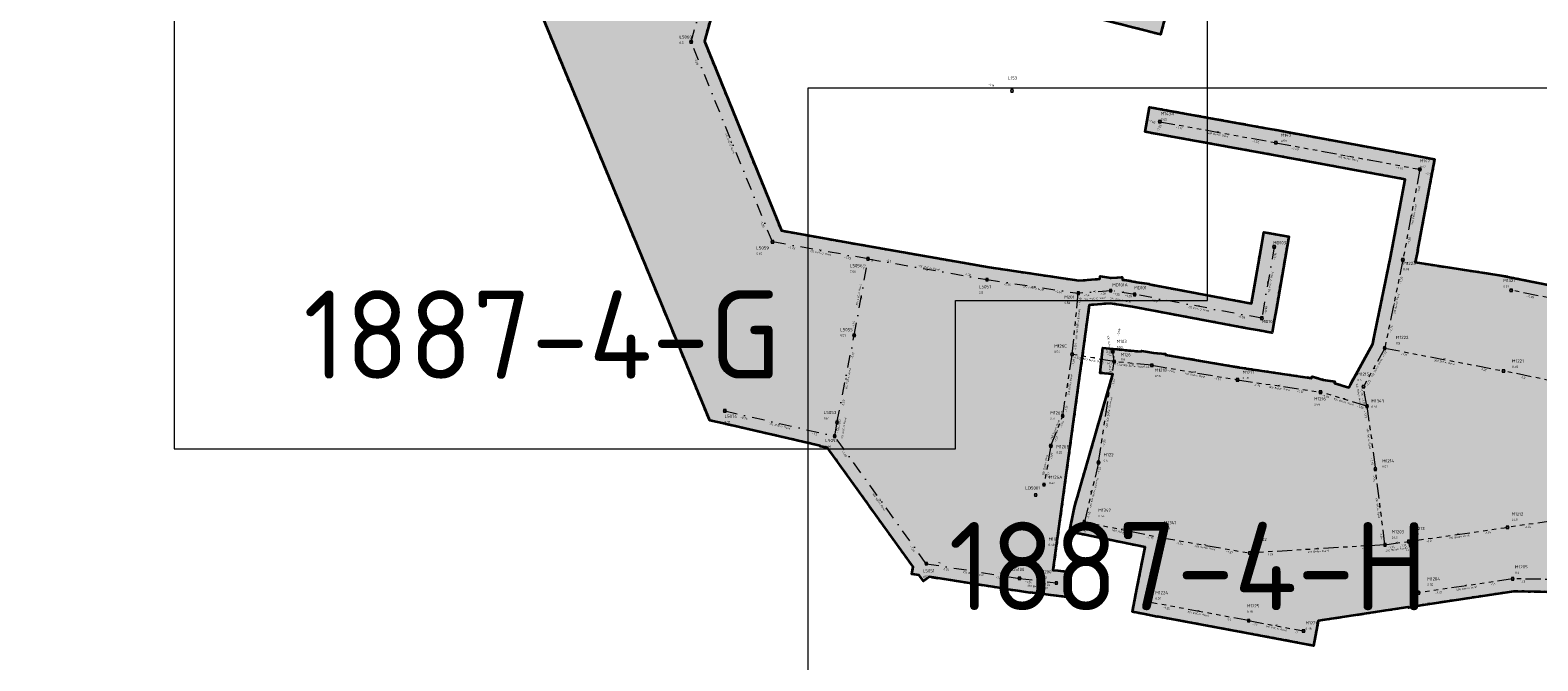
# Model space of a CAD drawing. Header units: metres. Extents: x 149823 to 166170, y 460676 to 475536.
# Tile 9 of 30: x 153518 to 154116, y 471486 to 471736. Entities that reach past the tile are written whole.
import ezdxf
from ezdxf.enums import TextEntityAlignment as Align

# ---------------------------------------------------------------- set-up
doc = ezdxf.new("R2010")
doc.units = ezdxf.units.M
for name, pattern in [('AL-TEKENBLADGRENS-SO', [11.5, 2.5, -1.5, 1, -1.5, 1, -1.5, 2.5]), ('RI-DWA-SO', [11, 5, -3, 0, -3]), ('RI-GWA-SO', [18.45, 6, -1.8, 1.75, -1.8, 1.75, -1.8, 1.75, -1.8])]:
    doc.linetypes.add(name, pattern=pattern)
doc.layers.add('2025 hatch', color=41, linetype='Continuous')
for name, color, linetype, lineweight in [('B-OI-RI-DWA-G', 38, 'RI-DWA-SO', 18), ('B-OI-RI-DWA-T30', 38, 'Continuous', 35), ('B-OI-RI-DWA_BOB-T35', 38, 'Continuous', 35), ('B-OI-RI-DWA_PUTDEKSELNIVEAU-T35', 38, 'Continuous', 35), ('B-OI-RI-DWA_PUTNUMMER-T50', 38, 'Continuous', 50), ('B-OI-RI-DWA_RIOOLPUT-S-250', 38, 'Continuous', 18), ('B-OI-RI-GWA-G', 12, 'RI-GWA-SO', 18), ('B-OI-RI-GWA-T30', 12, 'Continuous', 35), ('B-OI-RI-GWA_BOB-T35', 12, 'Continuous', 35), ('B-OI-RI-GWA_PUTDEKSELNIVEAU-T35', 12, 'Continuous', 35), ('B-OI-RI-GWA_PUTNUMMER-T50', 12, 'Continuous', 50), ('B-OI-RI-GWA_RIOOLPUT-S-250', 12, 'Continuous', 18), ('B-OI-RI-OVERIG_STROMINGSRICHTING-T70', 7, 'Continuous', 70), ('N-WE-RI-GRENS_WERK-G', 11, 'XX-WERKGRENS 1', 35), ('X-XX-AL-TEKENBLAD-T35', 2, 'Continuous', 35), ('X-XX-AL-TEKENBLAD_KADER-O', 7, 'Continuous', 18), ('X-XX-AL-TEKENBLADGRENS-CONTOUR_2025', 41, 'AL-TEKENBLADGRENS-SO', 35)]:
    doc.layers.add(name, color=color, linetype=linetype, lineweight=lineweight)
doc.styles.add('NLCS-ISO', font='NLCS-ISO.ttf')
doc.styles.add('NLCS-ISO-M10000-T35', font='NLCS-ISO.ttf', dxfattribs={"height": 35})
doc.styles.add('NLCS-ISO-M250-T30', font='NLCS-ISO.ttf', dxfattribs={"height": 0.75})
doc.styles.add('NLCS-ISO-M250-T35', font='NLCS-ISO.ttf', dxfattribs={"height": 0.875})
doc.styles.add('NLCS-ISO-M250-T50', font='NLCS-ISO.ttf', dxfattribs={"height": 1.25})
doc.styles.add('NLCS-ISO-M250-T70', font='NLCS-ISO.ttf', dxfattribs={"height": 1.75})
doc.linetypes.add('XX-WERKGRENS 1', pattern='A,0,[137,NLCS.SHX,S=0.05,R=0,X=-0.55,Y=-0.675],-3', length=3)

# ---------------------------------------------------------------- blocks, each defined once
blk = doc.blocks.new('SRI-PUT_INSPECTIE-SO')
at = {"flags": 128}
blk.add_lwpolyline([(-2, -2), (2, -2), (2, 2), (-2, 2)], close=True, dxfattribs=at)
blk.add_circle((0, 0), 2)
at = {"style": 'NLCS-ISO'}
blk.add_text('I', height=2.5, dxfattribs=at).set_placement((0, 0), align=Align.MIDDLE_CENTER)

msp = doc.modelspace()

# ---------------------------------------------------------------- hatches: boundary and pattern name
at = {"layer": '2025 hatch', "transparency": 33554559}
h = msp.add_hatch(color=256, dxfattribs=at)
h.dxf.hatch_style = 1
h.paths.add_polyline_path([(153322.57, 471895.47), (153099.08, 471951.6), (153105.18, 471985.07), (153132.82, 472009.71), (153139.35, 472040.58), (153138.44, 472047.45), (153137.09, 472047.7), (153137.86, 472051.84), (153137.3, 472056.01), (153138.66, 472056.19), (153144.43, 472087.6), (153142.78, 472090.09), (153145.18, 472091.68), (153145.7, 472094.5), (153148.63, 472093.96), (153152.01, 472096.2), (153152.7, 472099.13), (153152.74, 472099.12), (153155.27, 472109.56), (153155.25, 472109.56), (153156.45, 472114.41), (153157.63, 472119.25), (153157.65, 472119.25), (153163.73, 472143.82), (153162.73, 472151.06), (153161.32, 472151.34), (153162.14, 472155.42), (153161.57, 472159.54), (153163, 472159.73), (153173.47, 472211.86), (153173.24, 472211.92), (153174.43, 472216.65), (153175.39, 472221.43), (153175.62, 472221.38), (153175.68, 472221.61), (153193.18, 472310.36), (153193.19, 472310.41), (153193.14, 472310.43), (153194.2, 472315.28), (153195.21, 472320.15), (153195.27, 472320.14), (153204.31, 472361.36), (153213.52, 472407.2), (153212.14, 472410.33), (153214.34, 472411.3), (153214.82, 472413.65), (153218.17, 472412.98), (153228.75, 472417.62), (153233.48, 472436.96), (153226.77, 472448.54), (153223.96, 472449.27), (153224.7, 472452.13), (153225.74, 472456.14), (153236.58, 472498.12), (153246.02, 472535.43), (153245.98, 472535.43), (153245.98, 472535.45), (153237.88, 472537.6), (153233.05, 472538.87), (153235.61, 472548.54), (153253.33, 472543.85), (153258.15, 472542.63), (153258.14, 472542.59), (153295.23, 472623.12), (153291.29, 472624.41), (153288.49, 472625.33), (153289.4, 472628.09), (153282.37, 472641.72), (153280.47, 472645.4), (153281.78, 472649.34), (153288.78, 472670.37), (153288.73, 472670.39), (153291.68, 472679.09), (153291.88, 472679.71), (153291.89, 472679.71), (153299.56, 472702.34), (153299.53, 472702.36), (153299.56, 472702.45), (153269.41, 472713.58), (153264.72, 472715.32), (153268.19, 472724.7), (153297.53, 472813.18), (153334.06, 472817.66), (153371.99, 472809.68), (153381.46, 472806.45), (153372.66, 472780.66), (153399.4, 472771.87), (153421.54, 472771.64), (153426.26, 472772.07), (153426.31, 472771.59), (153426.79, 472771.59), (153597.44, 472715.51), (153606.87, 472712.17), (153621.21, 472635.36), (153618.09, 472625.86), (153583.42, 472604.64), (153575.06, 472580.3), (153573.57, 472575.59), (153573.46, 472575.63), (153573.42, 472575.52), (153568.75, 472577.12), (153554.2, 472540.34), (153556.96, 472537.6), (153560.62, 472536.27), (153560, 472534.57), (153591.61, 472503.08), (153619.66, 472481.84), (153629.23, 472479.13), (153634.5, 472494.03), (153636.16, 472498.75), (153645.59, 472495.42), (153637.11, 472471.39), (153636.74, 472470.36), (153635.76, 472466.89), (153635.54, 472466.95), (153635.44, 472466.68), (153631.14, 472468.2), (153619.32, 472471.54), (153618.36, 472470.28), (153615.13, 472472.73), (153611.22, 472473.83), (153611.66, 472475.36), (153588.78, 472492.67), (153588.33, 472492.22), (153585.03, 472495.51), (153581.32, 472498.33), (153581.7, 472498.83), (153561.81, 472454.83), (153558.48, 472445.41), (153543.49, 472404.03), (153508.4, 472372.42), (153519.69, 472130.76), (153520.88, 472087.91), (153520.88, 472087.9), (153545.47, 472094.08), (153581.81, 472108.36), (153621.33, 472130.28), (153621.34, 472132.35), (153625.03, 472132.33), (153628.26, 472134.12), (153629.27, 472132.31), (153660.16, 472132.13), (153660.67, 472133.52), (153664.55, 472132.11), (153668.68, 472132.08), (153668.67, 472130.6), (153688.18, 472123.47), (153688.83, 472124.41), (153692.41, 472121.93), (153696.5, 472120.43), (153696.11, 472119.36), (153728.54, 472096.84), (153728.56, 472096.87), (153728.93, 472096.61), (153729.21, 472096.95), (153732.82, 472093.86), (153736.72, 472091.15), (153736.7, 472091.12), (153774.12, 472064.68), (153798.7, 472059.4), (153805.91, 472060.86), (153805.89, 472060.96), (153810.76, 472061.85), (153815.61, 472062.83), (153815.63, 472062.74), (153833.8, 472066.06), (153834.75, 472068.21), (153837.92, 472066.82), (153841.33, 472067.44), (153841.75, 472065.13), (153843.9, 472064.18), (153842.51, 472061.01), (153843.13, 472057.6), (153840.82, 472057.18), (153822.68, 472015.95), (153812.93, 471977.61), (153803.69, 471938.57), (153801.48, 471916.1), (153802.1, 471915.95), (153801.02, 471911.41), (153800.57, 471906.77), (153799.94, 471906.84), (153793.48, 471879.61), (153788.11, 471856.5), (153788.12, 471856.49), (153786.98, 471851.63), (153785.85, 471846.77), (153785.84, 471846.77), (153780.74, 471825.1), (153780.76, 471825.1), (153779.6, 471820.25), (153778.45, 471815.39), (153778.43, 471815.39), (153773.27, 471793.76), (153790.77, 471789.42), (153790.77, 471789.42), (153790.9, 471789.39), (153790.94, 471789.52), (153795.69, 471788.2), (153800.47, 471787.01), (153800.47, 471787.01), (153812.25, 471784.08), (153812.26, 471784.11), (153817.09, 471782.88), (153821.93, 471781.68), (153821.92, 471781.65), (153865.61, 471770.49), (153909.08, 471759.41), (153909.08, 471759.42), (153913.92, 471758.17), (153918.76, 471756.94), (153918.76, 471756.93), (153963.92, 471745.34), (153968.77, 471744.1), (153966.28, 471734.41), (153911.44, 471748.49), (153867.98, 471759.57), (153867.98, 471759.57), (153863.13, 471760.81), (153858.29, 471762.04), (153858.29, 471762.04), (153814.65, 471773.18), (153797.92, 471777.34), (153785.26, 471731.87), (153815.82, 471656.71), (153846.13, 471651.31), (153846.14, 471651.33), (153850.6, 471650.52), (153898.2, 471642.22), (153933.77, 471636.92), (153942.12, 471637.57), (153942.29, 471638.61), (153946.65, 471637.93), (153951.05, 471638.27), (153951.13, 471637.22), (153951.95, 471637.1), (153951.98, 471637.24), (153956.82, 471636.33), (153961.69, 471635.57), (153961.67, 471635.43), (154002.36, 471627.82), (154006.4, 471651.16), (154007.25, 471656.08), (154017.11, 471654.38), (154012.19, 471625.98), (154012.25, 471625.97), (154011.34, 471621.09), (154010.49, 471616.19), (154010.43, 471616.2), (154010.42, 471616.14), (154005.53, 471617.05), (154000.64, 471617.9), (154000.65, 471617.96), (153955.13, 471626.48), (153946.26, 471627.86), (153937.95, 471627.21), (153937.8, 471626.2), (153923.56, 471522.08), (153925.49, 471521.97), (153930.45, 471521.35), (153929.21, 471511.43), (153914.46, 471513.27), (153914.44, 471513.12), (153909.58, 471513.88), (153904.7, 471514.5), (153904.72, 471514.65), (153874.53, 471519.41), (153872.14, 471517.7), (153870.44, 471520.06), (153867.56, 471520.51), (153868.02, 471523.42), (153834.08, 471570.65), (153831.19, 471571.14), (153831.23, 471571.42), (153792.23, 471580.36), (153787.35, 471581.47), (153709.05, 471770.36), (153673.27, 471754.95), (153673.43, 471754.19), (153669.55, 471753.35), (153665.21, 471751.48), (153664.84, 471752.33), (153634.4, 471745.76), (153629.51, 471744.71), (153627.4, 471754.48), (153666.44, 471762.91), (153666.49, 471762.92), (153714.53, 471783.63), (153691.8, 471829.86), (153686.51, 471838.35), (153716.74, 471857.21), (153704.9, 471883.08), (153704.69, 471882.99), (153704.44, 471883.61), (153703.8, 471883.45), (153702.72, 471887.85), (153700.83, 471891.96), (153701.04, 471892.06), (153687.69, 471925.21), (153687.67, 471925.21), (153685.83, 471929.84), (153683.96, 471934.47), (153683.98, 471934.48), (153668.52, 471973.38), (153650.07, 472019.55), (153647.73, 472023.54), (153648.33, 472023.89), (153648.07, 472024.54), (153652.37, 472026.25), (153653.56, 472030.74), (153629.87, 472039.91), (153625.61, 472041.56), (153626.31, 472046.07), (153590.21, 472101.58), (153590.43, 472101.01), (153586.09, 472099.3), (153581.7, 472097.57), (153552.93, 472086.27), (153553.07, 472085.68), (153548.53, 472084.54), (153544.18, 472082.83), (153543.96, 472083.39), (153591.94, 471958.74), (153595.46, 471949.38), (153621.97, 471888.86), (153636.66, 471792.97), (153627.52, 471788.93), (153586.75, 471794.54), (153426.89, 471873.39), (153417.16, 471875.68), (153332.36, 471893.42)])
h = msp.add_hatch(color=256, dxfattribs=at)
h.dxf.hatch_style = 1
h.paths.add_polyline_path([(153955.14, 471505.58), (153955.08, 471505.59), (153956.04, 471510.46), (153956.95, 471515.35), (153957, 471515.34), (153960.13, 471531.2), (153935.01, 471536.32), (153930.11, 471537.32), (153932.11, 471547.12), (153947.32, 471599.78), (153942.34, 471600.26), (153943.3, 471610.22), (153958.61, 471608.74), (153958.67, 471609.08), (153963.43, 471608.28), (153968.22, 471607.82), (153968.19, 471607.47), (153997.57, 471602.5), (154026.17, 471598.27), (154026.37, 471598.93), (154030.8, 471597.59), (154035.38, 471596.91), (154035.28, 471596.23), (154040.91, 471594.53), (154041.55, 471595.7), (154050.43, 471611.84), (154051.22, 471615.97), (154051.29, 471615.96), (154057.48, 471646.07), (154063.3, 471677.02), (154011.07, 471686.65), (153965.06, 471694.97), (153960.14, 471695.86), (153961.92, 471705.7), (154007.96, 471697.38), (154007.96, 471697.39), (154012.87, 471696.49), (154017.78, 471695.6), (154017.78, 471695.58), (154065.15, 471686.85), (154065.15, 471686.87), (154070.06, 471685.95), (154074.96, 471685.04), (154074.96, 471685.02), (154074.98, 471685.02), (154074.06, 471680.11), (154073.15, 471675.21), (154073.13, 471675.21), (154068.21, 471649.01), (154068.29, 471649), (154067.29, 471644.14), (154101.43, 471638.95), (154153.3, 471628.55), (154190.05, 471621.19), (154198, 471622.37), (154201.7, 471654.43), (154202.27, 471659.4), (154212.2, 471658.25), (154208.04, 471622.14), (154208.3, 471622.1), (154207.59, 471617.94), (154208.21, 471613.78), (154207.05, 471613.61), (154206.92, 471612.47), (154206.66, 471612.5), (154202.41, 471587.6), (154202.6, 471587.55), (154201.59, 471582.78), (154200.81, 471577.97), (154200.77, 471577.98), (154200.76, 471577.93), (154200.57, 471577.96), (154195.44, 471553.79), (154195.47, 471553.79), (154194.41, 471548.92), (154193.38, 471544.04), (154193.35, 471544.04), (154189.93, 471528.34), (154189.96, 471528.33), (154188.89, 471523.53), (154187.97, 471518.7), (154187.84, 471518.73), (154187.81, 471518.6), (154187.78, 471518.61), (154185.55, 471508.67), (154184.64, 471503.84), (154184.47, 471503.87), (154184.43, 471503.71), (154179.64, 471504.78), (154135.05, 471513.18), (154106.26, 471513.64), (154069.47, 471508.15), (154064.67, 471507.22), (154064.63, 471507.43), (154064.42, 471507.4), (154028.79, 471501.98), (154026.94, 471492.16), (154000.28, 471497.18), (153964.9, 471503.71), (153964.89, 471503.65), (153960.02, 471504.61), (153955.13, 471505.52)])

# ---------------------------------------------------------------- linework, layer by layer
at = {"layer": 'B-OI-RI-DWA-G'}
for points in [[(153779.98, 471731.57), (153794.41, 471783.36)], [(153812.23, 471652.27), (153779.98, 471731.57)], [(153850.16, 471645.51), (153812.23, 471652.27)], [(153844.65, 471615.21), (153850.16, 471645.51)], [(153850.16, 471645.52), (153897.4, 471637.29)], [(154011.33, 471650.3), (154006.42, 471621.97)], [(153897.4, 471637.29), (153933.59, 471631.89)], [(153946.45, 471632.9), (153933.59, 471631.89)], [(153955.98, 471631.41), (153946.45, 471632.9)], [(154006.42, 471621.97), (153955.98, 471631.41)], [(153837.85, 471580.67), (153844.65, 471615.21)], [(153793.35, 471585.23), (153836.94, 471575.24)], [(153836.94, 471575.24), (153837.85, 471580.67)], [(153873.28, 471524.67), (153836.94, 471575.24)], [(153873.28, 471524.67), (153910.28, 471518.84)], [(153910.28, 471518.84), (153924.87, 471517.01)]]:
    msp.add_lwpolyline(points, dxfattribs=at)
at = {"layer": 'B-OI-RI-GWA-G'}
for points in [[(153965.95, 471699.89), (154011.97, 471691.57)], [(154011.97, 471691.57), (154069.14, 471681.03)], [(154069.14, 471681.03), (154062.39, 471645.11)], [(154062.39, 471645.11), (154055.19, 471610.12)], [(154152.32, 471623.65), (154105.35, 471633.06)], [(153931.18, 471607.67), (153933.59, 471631.89)], [(154055.19, 471610.12), (154046.78, 471594.83)], [(154055.19, 471610.12), (154102.35, 471601.08)], [(153927.41, 471583.23), (153931.18, 471607.67)], [(153947.8, 471604.76), (153931.18, 471607.67)], [(153941.65, 471564.8), (153947.8, 471604.76)], [(153947.8, 471604.76), (153947.27, 471608.74)], [(153962.77, 471603.32), (153947.8, 471604.76)], [(153962.77, 471603.32), (153996.79, 471597.56)], [(153996.79, 471597.56), (154029.71, 471592.69)], [(154149.48, 471591.3), (154102.35, 471601.08)], [(154048.14, 471587.13), (154029.71, 471592.69)], [(154048.14, 471587.13), (154046.78, 471594.83)], [(154048.14, 471587.13), (154051.48, 471562.17)], [(153922.71, 471571.37), (153927.41, 471583.23)], [(153922.71, 471571.37), (153920.02, 471555.97)], [(153941.65, 471564.8), (153936.01, 471541.22)], [(154055.29, 471532.16), (154051.48, 471562.17)], [(154140.1, 471544.23), (154103.87, 471539.07)], [(153936.01, 471541.22), (153965.99, 471535.1)], [(154064.69, 471533.49), (154103.87, 471539.07)], [(153960.95, 471509.53), (153965.99, 471535.1)], [(153965.99, 471535.1), (154001.58, 471528.89)], [(154055.29, 471532.16), (154001.58, 471528.89)], [(154055.29, 471532.16), (154064.69, 471533.49)], [(154068.63, 471513.08), (154064.69, 471533.49)], [(154105.93, 471518.65), (154068.63, 471513.08)], [(154135.56, 471518.17), (154105.93, 471518.65)], [(154001.2, 471502.09), (153960.95, 471509.53)], [(154001.2, 471502.09), (154022.95, 471497.99)]]:
    msp.add_lwpolyline(points, dxfattribs=at)
at = {"layer": 'N-WE-RI-GRENS_WERK-G', "ltscale": 0.5}
for points in [[(153797.92, 471777.34), (153785.26, 471731.87), (153815.82, 471656.71), (153846.13, 471651.31), (153846.14, 471651.33), (153850.6, 471650.52), (153898.2, 471642.22), (153933.77, 471636.92), (153942.12, 471637.57), (153942.29, 471638.61), (153946.65, 471637.93), (153951.05, 471638.27), (153951.13, 471637.22), (153951.95, 471637.1), (153951.98, 471637.24), (153956.82, 471636.33), (153961.69, 471635.57), (153961.67, 471635.43), (154002.36, 471627.82), (154006.4, 471651.16), (154007.25, 471656.08), (154017.11, 471654.38), (154012.19, 471625.98), (154012.25, 471625.97), (154011.34, 471621.09), (154010.49, 471616.19), (154010.43, 471616.2), (154010.42, 471616.14), (154005.53, 471617.05), (154000.64, 471617.9), (154000.65, 471617.96), (153955.13, 471626.48), (153946.26, 471627.86), (153937.95, 471627.21), (153937.8, 471626.2), (153923.56, 471522.08), (153925.49, 471521.97), (153930.45, 471521.35), (153929.21, 471511.43), (153914.46, 471513.27), (153914.44, 471513.12), (153909.58, 471513.88), (153904.7, 471514.5), (153904.72, 471514.65), (153874.53, 471519.41), (153872.14, 471517.7), (153870.44, 471520.06), (153867.56, 471520.51), (153868.02, 471523.42), (153834.08, 471570.65), (153831.19, 471571.14), (153831.23, 471571.42), (153792.23, 471580.36), (153787.35, 471581.47), (153709.05, 471770.36)], [(153968.77, 471744.1), (153966.28, 471734.41), (153911.44, 471748.49)], [(154135.05, 471513.18), (154106.26, 471513.64), (154069.47, 471508.15), (154064.67, 471507.22), (154064.63, 471507.43), (154064.42, 471507.4), (154028.79, 471501.98), (154026.94, 471492.16), (154000.28, 471497.18), (153964.9, 471503.71), (153964.89, 471503.65), (153960.02, 471504.61), (153955.13, 471505.52), (153955.14, 471505.58), (153955.14, 471505.58), (153955.08, 471505.59), (153956.04, 471510.46), (153956.95, 471515.35), (153957, 471515.34), (153960.13, 471531.2), (153935.01, 471536.32), (153930.11, 471537.32), (153932.11, 471547.12), (153947.32, 471599.78), (153942.34, 471600.26), (153943.3, 471610.22), (153958.61, 471608.74), (153958.67, 471609.08), (153963.43, 471608.28), (153968.22, 471607.82), (153968.19, 471607.47), (153997.57, 471602.5), (154026.17, 471598.27), (154026.37, 471598.93), (154030.8, 471597.59), (154035.38, 471596.91), (154035.28, 471596.23), (154040.91, 471594.53), (154041.55, 471595.7), (154050.43, 471611.84), (154051.22, 471615.97), (154051.29, 471615.96), (154057.48, 471646.07), (154063.3, 471677.02), (154011.07, 471686.65), (153965.06, 471694.97), (153960.14, 471695.86), (153961.92, 471705.7), (154007.96, 471697.38), (154007.96, 471697.39), (154012.87, 471696.49), (154017.78, 471695.6), (154017.78, 471695.58), (154065.15, 471686.85), (154065.15, 471686.87), (154070.06, 471685.95), (154074.96, 471685.04), (154074.96, 471685.02), (154074.98, 471685.02), (154074.06, 471680.11), (154073.15, 471675.21), (154073.13, 471675.21), (154068.21, 471649.01), (154068.29, 471649), (154067.29, 471644.14), (154101.43, 471638.95), (154153.3, 471628.55)]]:
    msp.add_lwpolyline(points, dxfattribs=at)
at = {"layer": 'X-XX-AL-TEKENBLAD_KADER-O', "flags": 128}
for points in [[(153984.87, 471857.17), (153779.87, 471857.17), (153674.87, 471857.17), (153574.87, 471857.17), (153574.87, 471570.17), (153674.87, 471570.17), (153779.87, 471570.17), (153884.87, 471570.17), (153884.87, 471629.05), (153984.87, 471629.05)], [(154236.35, 471713.16), (154031.35, 471713.16), (153926.35, 471713.16), (153826.35, 471713.16), (153826.35, 471426.16), (153926.35, 471426.16), (154031.35, 471426.16), (154136.35, 471426.16), (154136.35, 471485.04), (154236.35, 471485.04)]]:
    msp.add_lwpolyline(points, close=True, dxfattribs=at)
at = {"layer": 'X-XX-AL-TEKENBLADGRENS-CONTOUR_2025'}
for points in [[(153797.92, 471777.34), (153785.26, 471731.87), (153815.82, 471656.71), (153846.13, 471651.31), (153846.14, 471651.33), (153850.6, 471650.52), (153898.2, 471642.22), (153933.77, 471636.92), (153942.12, 471637.57), (153942.29, 471638.61), (153946.65, 471637.93), (153951.05, 471638.27), (153951.13, 471637.22), (153951.95, 471637.1), (153951.98, 471637.24), (153956.82, 471636.33), (153961.69, 471635.57), (153961.67, 471635.43), (154002.36, 471627.82), (154006.4, 471651.16), (154007.25, 471656.08), (154017.11, 471654.38), (154012.19, 471625.98), (154012.25, 471625.97), (154011.34, 471621.09), (154010.49, 471616.19), (154010.43, 471616.2), (154010.42, 471616.14), (154005.53, 471617.05), (154000.64, 471617.9), (154000.65, 471617.96), (153955.13, 471626.48), (153946.26, 471627.86), (153937.95, 471627.21), (153937.8, 471626.2), (153923.56, 471522.08), (153925.49, 471521.97), (153930.45, 471521.35), (153929.21, 471511.43), (153914.46, 471513.27), (153914.44, 471513.12), (153909.58, 471513.88), (153904.7, 471514.5), (153904.72, 471514.65), (153874.53, 471519.41), (153872.14, 471517.7), (153870.44, 471520.06), (153867.56, 471520.51), (153868.02, 471523.42), (153834.08, 471570.65), (153831.19, 471571.14), (153831.23, 471571.42), (153792.23, 471580.36), (153787.35, 471581.47), (153709.05, 471770.36)], [(153968.77, 471744.1), (153966.28, 471734.41), (153911.44, 471748.49)], [(154135.05, 471513.18), (154106.26, 471513.64), (154069.47, 471508.15), (154064.67, 471507.22), (154064.63, 471507.43), (154064.42, 471507.4), (154028.79, 471501.98), (154026.94, 471492.16), (154000.28, 471497.18), (153964.9, 471503.71), (153964.89, 471503.65), (153960.02, 471504.61), (153955.13, 471505.52), (153955.14, 471505.58), (153955.14, 471505.58), (153955.08, 471505.59), (153956.04, 471510.46), (153956.95, 471515.35), (153957, 471515.34), (153960.13, 471531.2), (153935.01, 471536.32), (153930.11, 471537.32), (153932.11, 471547.12), (153947.32, 471599.78), (153942.34, 471600.26), (153943.3, 471610.22), (153958.61, 471608.74), (153958.67, 471609.08), (153963.43, 471608.28), (153968.22, 471607.82), (153968.19, 471607.47), (153997.57, 471602.5), (154026.17, 471598.27), (154026.37, 471598.93), (154030.8, 471597.59), (154035.38, 471596.91), (154035.28, 471596.23), (154040.91, 471594.53), (154041.55, 471595.7), (154050.43, 471611.84), (154051.22, 471615.97), (154051.29, 471615.96), (154057.48, 471646.07), (154063.3, 471677.02), (154011.07, 471686.65), (153965.06, 471694.97), (153960.14, 471695.86), (153961.92, 471705.7), (154007.96, 471697.38), (154007.96, 471697.39), (154012.87, 471696.49), (154017.78, 471695.6), (154017.78, 471695.58), (154065.15, 471686.85), (154065.15, 471686.87), (154070.06, 471685.95), (154074.96, 471685.04), (154074.96, 471685.02), (154074.98, 471685.02), (154074.06, 471680.11), (154073.15, 471675.21), (154073.13, 471675.21), (154068.21, 471649.01), (154068.29, 471649), (154067.29, 471644.14), (154101.43, 471638.95), (154153.3, 471628.55)]]:
    msp.add_lwpolyline(points, dxfattribs=at)

# ---------------------------------------------------------------- block references
at = {"layer": 'B-OI-RI-DWA_RIOOLPUT-S-250', "xscale": 0.25, "yscale": 0.25, "zscale": 0.25}
for p in [(153779.98, 471731.57), (153907.3, 471712.15), (153812.23, 471652.27), (153850.16, 471645.51), (154011.33, 471650.3), (153897.4, 471637.29), (153946.45, 471632.9), (153955.98, 471631.41), (154006.42, 471621.97), (153844.65, 471615.21), (153793.35, 471585.23), (153837.85, 471580.67), (153836.94, 471575.24), (153916.71, 471551.89), (153873.28, 471524.67), (153910.28, 471518.84)]:
    msp.add_blockref('SRI-PUT_INSPECTIE-SO', p, dxfattribs=at)
at = {"layer": 'B-OI-RI-GWA_RIOOLPUT-S-250', "xscale": 0.25, "yscale": 0.25, "zscale": 0.25}
for p in [(153965.95, 471699.89), (154011.97, 471691.57), (154069.14, 471681.03), (154062.39, 471645.11), (154105.35, 471633.06), (153933.59, 471631.89), (153947.27, 471608.74), (154055.19, 471610.12), (153931.18, 471607.67), (153947.8, 471604.76), (153962.77, 471603.32), (153996.79, 471597.56), (154102.35, 471601.08), (154029.71, 471592.69), (154046.78, 471594.83), (154048.14, 471587.13), (153927.41, 471583.23), (153922.71, 471571.37), (153941.65, 471564.8), (154051.48, 471562.17), (153920.02, 471555.97), (153936.01, 471541.22), (154103.87, 471539.07), (153965.99, 471535.1), (154055.29, 471532.16), (154064.69, 471533.49), (154001.58, 471528.89), (153924.87, 471517.01), (154068.63, 471513.08), (154105.93, 471518.65), (153960.95, 471509.53), (154001.2, 471502.09), (154022.95, 471497.99)]:
    msp.add_blockref('SRI-PUT_INSPECTIE-SO', p, dxfattribs=at)

# ---------------------------------------------------------------- texts
at = {"layer": 'B-OI-RI-DWA-T30', "style": 'NLCS-ISO-M250-T30'}
for s, rotation, p in [(' 315 PVC-U Rond', 292.39098, (153795.18, 471691.54)), (' 315 PVC-U Rond', 349.68676, (153831.02, 471647.91)), (' 315 PVC-U Rond', 350.25972, (153874.05, 471642)), (' 315 PVC-U Rond', 80.21409, (154009.86, 471635.97)), (' 315 PVC-U Rond', 79.64113, (153846.47, 471630.97)), (' 315 PVC-U Rond', 351.40563, (153915.56, 471633.9)), (' 315 PVC-U Rond', 4.58366, (153939.94, 471629.75)), (' 315 PVC-U Rond', 350.83268, (153950.1, 471629.24)), (' 315 PVC-U Rond', 349.68676, (153981.02, 471625.7)), (' 315 PVC-U Rond', 79.06818, (153842.23, 471597.75)), (' 315 PVC-U Rond', 346.82197, (153814.92, 471579.26)), (' 315 PVC-U Rond', 80.21409, (153840.51, 471578.11)), (' 300 Beton Rond', 305.56901, (153854.3, 471549.38)), (' 300 Beton Rond', 350.83268, (153891.62, 471520.77)), (' 300 Beton Rond', 353.12451, (153917.14, 471515.56))]:
    msp.add_text(s, height=0.75, rotation=rotation, dxfattribs=at).set_placement(p, align=Align.MIDDLE_CENTER)
at = {"layer": 'B-OI-RI-DWA_BOB-T35', "style": 'NLCS-ISO-M250-T35'}
for s, rotation, p in [('-1.08', 292.39098, (153782.07, 471723.78)), ('-1.14', 350.25972, (153899.07, 471714.46)), ('-1.25', 292.39098, (153808.29, 471659.3)), ('-1.25', 349.68676, (153819.93, 471649.89)), ('-1.23', 349.68676, (153842.11, 471645.93)), ('-1.3', 350.25972, (153858.31, 471644.74)), ('-0.91', 80.21409, (154011.7, 471646.59)), ('-1.3', 79.64113, (153848.54, 471642.33)), ('-1.36', 350.25972, (153889.79, 471639.26)), ('-1.36', 351.40563, (153905.38, 471635.42)), ('-1.44', 351.40563, (153925.74, 471632.38)), ('-1.4', 4.58366, (153936.89, 471631.14)), ('-1.35', 4.58366, (153943.32, 471631.65)), ('-1.35', 350.83268, (153948.68, 471631.54)), ('-1.29', 350.83268, (153953.44, 471630.79)), ('-1.08', 349.68676, (153963.66, 471628.95)), ('-0.98', 349.68676, (153998.38, 471622.46)), ('-0.98', 80.21409, (154008.02, 471625.34)), ('-1.19', 79.64113, (153844.4, 471619.6)), ('-1.17', 79.06818, (153844.09, 471607.18)), ('-1.09', 79.06818, (153840.38, 471588.33)), ('-0.76', 346.82197, (153800.92, 471582.47)), ('-1.04', 80.21409, (153838.34, 471577.85)), ('-1.07', 80.21409, (153838.79, 471580.57)), ('-1.1', 346.82197, (153828.92, 471576.06)), ('-1.05', 305.56901, (153840.8, 471568.17)), ('-1.24', 305.56901, (153867.8, 471530.59)), ('-1.24', 350.83268, (153881.02, 471522.44)), ('-1.24', 350.83268, (153902.22, 471519.1)), ('-1.24', 353.12451, (153913.81, 471517.39)), ('-1.24', 353.12451, (153921.1, 471516.47))]:
    msp.add_text(s, height=0.875, rotation=rotation, dxfattribs=at).set_placement(p, align=Align.MIDDLE_CENTER)
at = {"layer": 'B-OI-RI-DWA_PUTDEKSELNIVEAU-T35', "style": 'NLCS-ISO-M250-T35'}
for s, p in [('0.5', (153775.34, 471730.49)), ('0.45', (153805.84, 471646.84)), ('0.66', (153843.01, 471639.82)), ('0.5', (153894.21, 471631.45)), ('0.51', (153839.12, 471614.46)), ('0.37', (153793.21, 471580.11)), ('0.61', (153832.6, 471581.6)), ('0.56', (153833.26, 471570.48)), ('0.57', (153871.92, 471518.85))]:
    msp.add_text(s, height=0.875, dxfattribs=at).set_placement(p, align=Align.BOTTOM_LEFT)
at = {"layer": 'B-OI-RI-DWA_PUTNUMMER-T50', "style": 'NLCS-ISO-M250-T50'}
for s, p in [('L5060', (153775.34, 471732.49)), ('L153', (153905.69, 471716.23)), ('MD103', (154010.91, 471650.94)), ('L5059', (153805.84, 471648.84)), ('L5056', (153843.01, 471641.82)), ('L5057', (153894.21, 471633.45)), ('MD101A', (153947.08, 471634.18)), ('MD101', (153955.78, 471633.07)), ('MD102', (154006.51, 471619.67)), ('L5055', (153839.12, 471616.46)), ('L5053', (153832.6, 471583.6)), ('L5074', (153793.21, 471582.11)), ('L5052', (153833.26, 471572.48)), ('LD5001', (153912.59, 471553.68)), ('L5051', (153871.92, 471520.85)), ('LD5100', (153906.41, 471521.41))]:
    msp.add_text(s, height=1.25, dxfattribs=at).set_placement(p, align=Align.BOTTOM_LEFT)
at = {"layer": 'B-OI-RI-GWA-T30', "style": 'NLCS-ISO-M250-T30'}
for s, rotation, p in [(' 600 Beton Rond', 349.68676, (153988.78, 471694.75)), (' 700 Beton Rond', 349.68676, (154040.38, 471685.32)), (' 300 Beton Rond', 79.06818, (154066.75, 471662.88)), (' 300 Beton Rond', 78.49522, (154059.77, 471627.41)), ('400 600 Beton Eivormig', 84.2248, (153933.38, 471619.68)), (' 300 Beton Rond', 277.49408, (153945.9, 471611.28)), (' 500 Beton Rond', 350.25972, (153939.32, 471605.23)), (' 300 Beton Rond', 354.27042, (153955.18, 471603.04)), (' 300 Beton Rond', 61.30648, (154051.86, 471601.99)), (' 300 Beton Rond', 349.1138, (154078.58, 471604.62)), (' 250 Beton Rond', 81.36001, (153930.28, 471595.3)), (' 300 Beton Rond', 350.25972, (153979.61, 471599.45)), (' 300 Beton Rond', 351.40563, (154013.1, 471594.14)), (' 300 Beton Rond', 279.78591, (154044.79, 471592.27)), ('400 600 Beton Eivormig', 81.36001, (153945.71, 471584.63)), (' 300 Beton Rond', 343.38422, (154038.64, 471588.95)), (' 250 Beton Rond', 68.18198, (153924.3, 471577.51)), (' 300 Beton Rond', 277.49408, (154048.82, 471574.52)), (' 250 Beton Rond', 80.21409, (153920.35, 471563.5)), ('400 600 Beton Eivormig', 76.77634, (153939.8, 471552.78)), (' 300 Beton Rond', 277.49408, (154052.39, 471547.03)), (' 400 Beton Rond', 348.54084, (153950.8, 471537.18)), (' 400 Beton Rond', 350.25972, (153983.62, 471531.01)), (' 300 Beton Rond', 8.02141, (154084.42, 471535.29)), (' 315 PVC-U Rond', 79.06818, (153964.46, 471522.12)), (' 400 Beton Rond', 3.43775, (154028.49, 471529.53)), (' 400 Beton Rond', 8.02141, (154059.36, 471530.29)), (' 400 Beton Rond', 280.93182, (154065.68, 471523.1)), (' 400 Beton Rond', 8.59437, (154087.43, 471514.88)), (' 315 PVC-U Rond', 349.68676, (153980.9, 471504.83)), (' 315 PVC-U Rond', 349.1138, (154011.88, 471499.06))]:
    msp.add_text(s, height=0.75, rotation=rotation, dxfattribs=at).set_placement(p, align=Align.MIDDLE_CENTER)
at = {"layer": 'B-OI-RI-GWA_BOB-T35', "style": 'NLCS-ISO-M250-T35'}
for s, rotation, p in [('-1.68', 339.94648, (153962.87, 471699.94)), ('-1.05', 60.73353, (153965.71, 471697.42)), ('-1.71', 349.68676, (153973.64, 471697.48)), ('-1.52', 349.68676, (154003.92, 471692.01)), ('-1.49', 349.68676, (154019.66, 471689.14)), ('-1.51', 349.68676, (154061.09, 471681.5)), ('-1.5', 347.39493, (154072.45, 471679.28)), ('-1.48', 79.06818, (154068.64, 471672.98)), ('-1.38', 79.06818, (154064.85, 471652.78)), ('-1.37', 78.49522, (154061.76, 471637.07)), ('-1.65', 84.2248, (153934.28, 471628.76)), ('-0.96', 348.54084, (154113, 471630.51)), ('-0.68', 80.21409, (153949.63, 471616.46)), ('-1.34', 78.49522, (154057.78, 471617.76)), ('-1.53', 84.2248, (153932.47, 471610.6)), ('-0.67', 277.49408, (153945.11, 471609)), ('-1.28', 81.36001, (153931.69, 471604.47)), ('-1.53', 350.25972, (153933.08, 471606.32)), ('-1.49', 350.25972, (153945.55, 471604.14)), ('-0.23', 277.49408, (153946.22, 471602.05)), ('-1.42', 354.27042, (153949.69, 471603.57)), ('-1.44', 354.27042, (153960.47, 471602.8)), ('-1.32', 61.30648, (154055.02, 471607.73)), ('-1.31', 349.1138, (154062.86, 471607.63)), ('-1.47', 81.36001, (153947.57, 471596.7)), ('-1.44', 350.25972, (153970.49, 471601)), ('-1.33', 350.25972, (153988.73, 471597.91)), ('-1.22', 61.30648, (154048.71, 471596.26)), ('-1.21', 349.1138, (154094.3, 471601.6)), ('-1.2', 348.54084, (154109.98, 471598.47)), ('-1.34', 351.40563, (154004.55, 471595.4)), ('-1.31', 351.40563, (154021.64, 471592.88)), ('-1.29', 343.38422, (154031.72, 471591.04)), ('-1.26', 279.78591, (154046.13, 471592.73)), ('-1.14', 81.36001, (153928.87, 471586.14)), ('-1.26', 343.38422, (154045.55, 471586.86)), ('-1.28', 279.78591, (154046.81, 471588.88)), ('-1.27', 277.49408, (154047.56, 471583.88)), ('-1.15', 68.18198, (153927.17, 471579.9)), ('-1.11', 68.18198, (153924.82, 471573.97)), ('-1.39', 81.36001, (153943.85, 471572.56)), ('-1.15', 80.21409, (153923.03, 471567.35)), ('-1.35', 76.77634, (153941.92, 471561.63)), ('-1.15', 277.49408, (154050.07, 471565.16)), ('-1.11', 80.21409, (153921.68, 471559.65)), ('-1.14', 277.49408, (154050.96, 471558.29)), ('-1.45', 76.77634, (153937.69, 471543.94)), ('-1.45', 78.49522, (153936.38, 471538.06)), ('-1.36', 348.54084, (153939.56, 471539.48)), ('-1.14', 8.02141, (154096.09, 471536.95)), ('-1.14', 8.02141, (154111.93, 471539.21)), ('-1.35', 348.54084, (153962.05, 471534.89)), ('-1.34', 79.06818, (153966.34, 471531.72)), ('-1.34', 350.25972, (153973.7, 471532.74)), ('-1.24', 277.49408, (154053.82, 471535.78)), ('-1.21', 8.02141, (154057.78, 471531.22)), ('-1.21', 8.02141, (154062.48, 471531.88)), ('-1.2', 280.93182, (154064.2, 471530.75)), ('-1.2', 8.02141, (154072.75, 471533.63)), ('-1.31', 350.25972, (153993.53, 471529.28)), ('-1.34', 3.43775, (154009.63, 471528.38)), ('-1.21', 3.43775, (154047.36, 471530.68)), ('-1.03', 79.06818, (153962.57, 471512.53)), ('-1.25', 280.93182, (154067.16, 471515.44)), ('-1.22', 8.59437, (154076.69, 471513.27)), ('-1.1', 8.59437, (154098.17, 471516.48)), ('-1.13', 358.85408, (154109.61, 471517.59)), ('-1.26', 349.68676, (153968.64, 471507.09)), ('-1.1', 349.68676, (153993.15, 471502.56)), ('-1.1', 349.1138, (154003.73, 471500.6)), ('-1', 349.1138, (154020.04, 471497.53))]:
    msp.add_text(s, height=0.875, rotation=rotation, dxfattribs=at).set_placement(p, align=Align.MIDDLE_CENTER)
at = {"layer": 'B-OI-RI-GWA_PUTDEKSELNIVEAU-T35', "style": 'NLCS-ISO-M250-T35'}
for s, p in [('0.65', (153966.4, 471700.09)), ('0.59', (154013.97, 471691.57)), ('0.62', (154069.14, 471681.36)), ('0.48', (154062.51, 471640.73)), ('0.31', (154102.23, 471633.95)), ('0.56', (153928.07, 471627.37)), ('0.54', (153924.04, 471607.97)), ('0.53', (153948.86, 471609.8)), ('0.5', (154059.7, 471611.38)), ('0.6', (153950.58, 471605.05)), ('0.48', (154105.74, 471602.03)), ('0.56', (153963.98, 471598.39)), ('0.59', (153998.79, 471597.56)), ('0.5', (154044.29, 471596.81)), ('0.59', (154027.13, 471587.01)), ('0.51', (154049.92, 471586.2)), ('0.3', (153922.52, 471581.46)), ('0.25', (153924.91, 471568.06)), ('0.6', (153943.65, 471564.8)), ('0.53', (154054.16, 471562.4)), ('0.42', (153922.02, 471555.97)), ('0.54', (153941.53, 471542.86)), ('0.49', (153967.63, 471537.93)), ('0.48', (154105.56, 471541.34)), ('0.48', (153921.77, 471531.45)), ('0.44', (154003.48, 471531.29)), ('0.45', (154057.96, 471534.33)), ('0.48', (154066.32, 471535.62)), ('0.45', (153918.76, 471518.47)), ('0.4', (154106.92, 471520.38)), ('0.55', (154072.1, 471515.61)), ('0.56', (153964.2, 471510.18)), ('0.38', (154000.49, 471504.92)), ('0.38', (154023.78, 471498.18))]:
    msp.add_text(s, height=0.875, dxfattribs=at).set_placement(p, align=Align.BOTTOM_LEFT)
at = {"layer": 'B-OI-RI-GWA_PUTNUMMER-T50', "style": 'NLCS-ISO-M250-T50'}
for s, p in [('M143A', (153966.4, 471702.09)), ('M143', (154013.97, 471693.57)), ('M142', (154069.14, 471683.36)), ('M1223', (154062.51, 471642.73)), ('M1327', (154102.23, 471635.95)), ('M201', (153928.07, 471629.37)), ('M1222', (154059.7, 471613.38)), ('M126C', (153924.04, 471609.97)), ('M103', (153948.86, 471611.8)), ('M126', (153950.41, 471606.51)), ('M1221', (154105.74, 471604.03)), ('M1218', (153963.98, 471600.39)), ('M1217', (153998.79, 471599.56)), ('M1215', (154044.29, 471598.81)), ('M126D', (153922.52, 471583.46)), ('M1216', (154027.13, 471589.01)), ('M1343', (154049.92, 471588.2)), ('M126B', (153924.91, 471570.06)), ('M122', (153943.65, 471566.8)), ('M1214', (154054.16, 471564.4)), ('M126A', (153922.02, 471557.97)), ('M1342', (153941.53, 471544.86)), ('M1212', (154105.56, 471543.34)), ('M1341', (153967.63, 471539.93)), ('M1203', (154057.96, 471536.33)), ('M1213', (154066.32, 471537.62)), ('M105', (153921.77, 471533.45)), ('M1202', (154003.48, 471533.29)), ('M200', (153918.76, 471520.47)), ('M1205', (154106.92, 471522.38)), ('M1224', (153964.2, 471512.18)), ('M1204', (154072.1, 471517.61)), ('M1225', (154000.49, 471506.92)), ('M1226', (154023.78, 471500.18))]:
    msp.add_text(s, height=1.25, dxfattribs=at).set_placement(p, align=Align.BOTTOM_LEFT)
at = {"layer": 'B-OI-RI-OVERIG_STROMINGSRICHTING-T70', "style": 'NLCS-ISO-M250-T70'}
for rotation, p in [(169.59551, (153988.96, 471695.73)), (292.39098, (153796.11, 471691.92)), (349.68676, (154040.55, 471686.3)), (79.06818, (154065.76, 471663.07)), (170.16847, (153831.2, 471648.89)), (78.49522, (153851.77, 471645.01)), (350.25972, (153873.78, 471641.4)), (351.40563, (153915.5, 471634.59)), (260.12284, (154008.87, 471636.14)), (79.64113, (153847.41, 471630.36)), (184.49241, (153940.02, 471632.39)), (171.31438, (153951.22, 471632.15)), (169.59551, (153981.2, 471626.69)), (78.49522, (154058.79, 471627.61)), (84.2248, (153932.38, 471619.78)), (170.16847, (153939.49, 471606.22)), (97.40283, (153947.54, 471606.75)), (354.27042, (153955.28, 471604.04)), (169.02255, (154078.77, 471605.6)), (79.06818, (153841.25, 471597.94)), (170.16847, (153979.78, 471600.44)), (61.30648, (154050.98, 471602.47)), (81.36001, (153929.3, 471595.45)), (171.31438, (154013.25, 471595.13)), (279.78591, (154047.46, 471590.98)), (81.36001, (153944.72, 471584.78)), (163.29297, (154038.92, 471589.91)), (346.82197, (153815.14, 471580.24)), (80.21409, (153837.4, 471577.96)), (68.18198, (153925.06, 471577.3)), (97.40283, (154049.81, 471574.65)), (80.21409, (153921.37, 471563.67)), (305.56901, (153855.11, 471549.96)), (256.68509, (153938.83, 471553.01)), (277.49408, (154053.39, 471547.16)), (168.44959, (153951, 471538.16)), (170.16847, (153983.79, 471532)), (187.93016, (154059.99, 471532.83)), (187.93016, (154084.28, 471536.28)), (170.16847, (153878.42, 471524.91)), (183.34649, (154028.43, 471530.53)), (350.83268, (153891.78, 471521.75)), (170.16847, (153902.9, 471520.75)), (79.06818, (153963.47, 471522.31)), (280.93182, (154066.66, 471523.28)), (353.12451, (153917.58, 471517.92)), (188.50311, (154087.28, 471515.86)), (169.59551, (153981.08, 471505.81)), (169.59551, (154012.07, 471500.04))]:
    msp.add_text('>', height=1.75, rotation=rotation, dxfattribs=at).set_placement(p, align=Align.MIDDLE_CENTER)
at = {"layer": 'X-XX-AL-TEKENBLAD-T35', "style": 'NLCS-ISO-M10000-T35'}
for s, p in [('1887-4-G', (153626.12, 471587.47)), ('1887-4-H', (153882.14, 471495.69))]:
    msp.add_text(s, height=35, dxfattribs=at).set_placement(p, align=Align.BOTTOM_LEFT)

doc.saveas('drawing.dxf')
